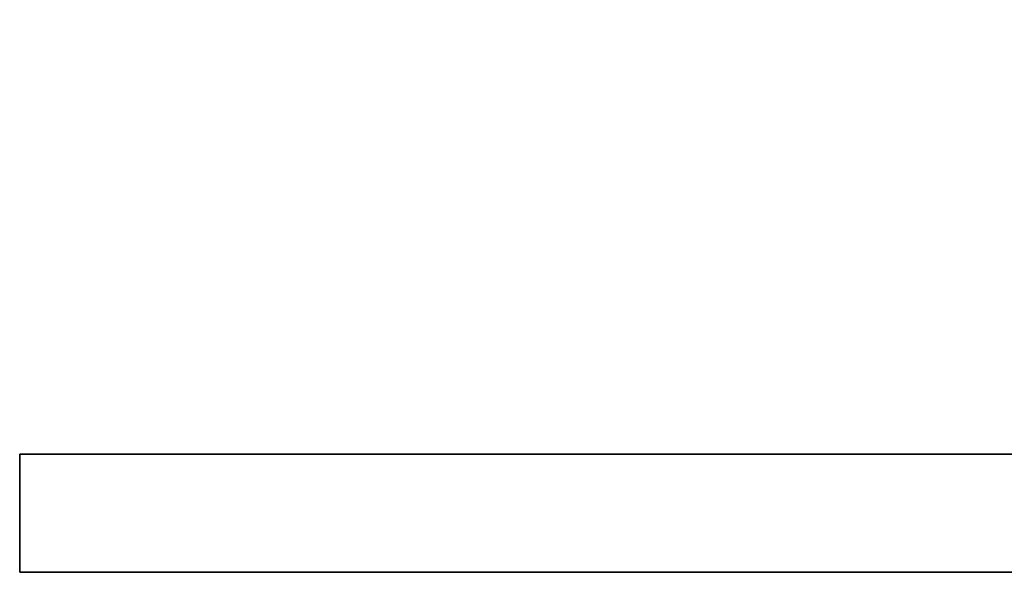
# Model space of a CAD drawing. Extents: x 15 to 593, y 42 to 145.
# Tile 10 of 59: x 131.555 to 132.346, y 102.658 to 103.102. Entities that reach past the tile are written whole.
import ezdxf

# ---------------------------------------------------------------- set-up
doc = ezdxf.new("R2010")
doc.units = 0
doc.header["$LTSCALE"] = 3
doc.header["$MEASUREMENT"] = 0
doc.layers.add('DIM', color=4, linetype='CONTINUOUS')
doc.layers.add('layer 1', color=7, linetype='CONTINUOUS')

# ---------------------------------------------------------------- blocks, each defined once
blk = doc.blocks.new('TBI MOTION logo(完整正式版)')
at = {"layer": 'layer 1', "color": 22, "lineweight": 35}
blk.add_open_spline([(75.90875, -9.47875), (75.90875, -9.47875), (75.90875, -12.28625), (75.90875, -12.28625), (75.90875, -12.28625), (75.90875, -12.28625), (75.90875, -12.47875), (75.90875, -12.47875), (75.90875, -12.47875), (75.90875, -12.47875), (75.71625, -12.47875), (75.71625, -12.47875), (75.71625, -12.47875), (75.71625, -12.47875), (-88.32875, -12.47875), (-88.32875, -12.47875), (-88.32875, -12.47875), (-88.32875, -12.47875), (-88.32875, -13.29375), (-88.32875, -13.29375), (-88.32875, -13.29375), (-88.32875, -13.29375), (82.89125, -13.29375), (82.89125, -13.29375), (82.89125, -13.29375), (82.89125, -13.29375), (75.90875, -9.47875), (75.90875, -9.47875)], degree=3, knots=[0, 0, 0, 0, 0.1428571, 0.1428571, 0.1428571, 0.1428571, 0.2857143, 0.2857143, 0.2857143, 0.2857143, 0.4285714, 0.4285714, 0.4285714, 0.4285714, 0.5714286, 0.5714286, 0.5714286, 0.5714286, 0.7142857, 0.7142857, 0.7142857, 0.7142857, 0.8571429, 0.8571429, 0.8571429, 0.8571429, 1, 1, 1, 1], dxfattribs=at)

msp = doc.modelspace()

# ---------------------------------------------------------------- block references
at = {"layer": 'DIM', "color": 7, "xscale": 0.1164533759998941, "yscale": 0.1164533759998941, "zscale": 0.1164533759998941}
msp.add_blockref('TBI MOTION logo(完整正式版)', (141.84079, 104.2063), dxfattribs=at)

doc.saveas('drawing.dxf')
